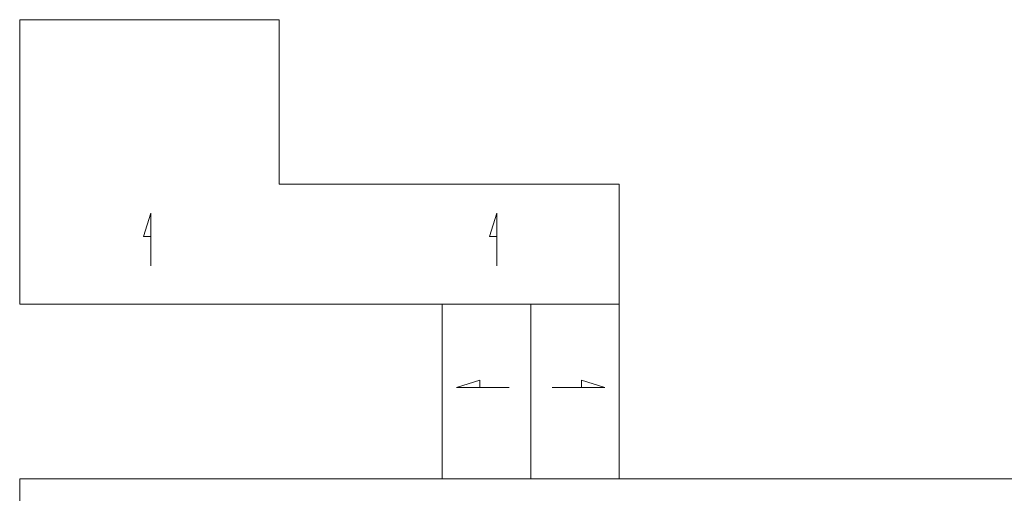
# Model space of a CAD drawing. Header units: metres. Extents: x -115250 to 1551995, y -140807 to 374743.
# Tile 129 of 205: x 32977 to 68497, y 166114 to 183201. Entities that reach past the tile are written whole.
import ezdxf

# ---------------------------------------------------------------- set-up
doc = ezdxf.new("R2010")
doc.units = ezdxf.units.M
doc.header["$LTSCALE"] = 100
doc.layers.add('910-tenka', color=4, linetype='Continuous', lineweight=15)

msp = doc.modelspace()

# ---------------------------------------------------------------- linework, layer by layer
at = {"layer": '910-tenka'}
for p, q in [((48216.7, 172941.2), (54606.7, 172941.2)), ((51411.7, 172941.2), (51411.7, 166641.2)), ((32977, 144781.2), (32977, 166641.2)), ((32977, 166641.2), (109727, 166641.2))]:
    msp.add_line(p, q, dxfattribs=at)
for points in [[(54606.7, 166641.2), (54606.7, 177271.2), (42336.7, 177271.2), (42336.7, 183201.2), (32976.7, 183201.2), (32976.7, 172941.2), (48216.7, 172941.2), (48216.7, 166641.2)], [(37703, 174315.2), (37703, 176219.9), (37439.9, 175378.9), (37703, 175378.9)], [(50189, 174315.2), (50189, 176219.9), (49925.8, 175378.9), (50189, 175378.9)], [(50639.4, 169929.4), (48734.7, 169929.4), (49575.7, 170192.6), (49575.7, 169929.4)], [(52184, 169929.4), (54088.7, 169929.4), (53247.7, 170192.6), (53247.7, 169929.4)]]:
    msp.add_lwpolyline(points, dxfattribs=at)

doc.saveas('drawing.dxf')
